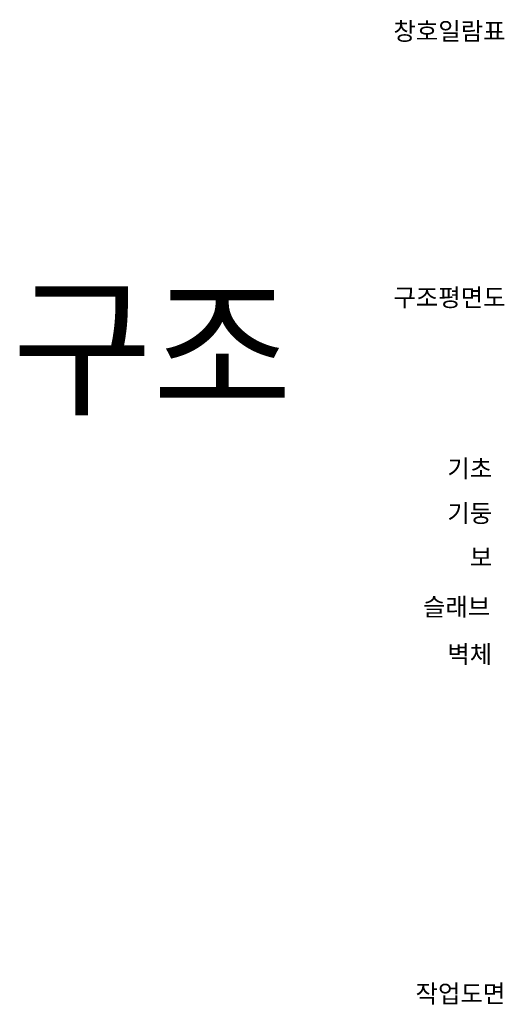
# Model space of a CAD drawing. Header units: millimetres. Extents: x 3445018 to 4174071, y -6064565 to -5122887.
# Tile 1 of 192: x 3445018 to 3661988, y -6025846 to -5585094. Entities that reach past the tile are written whole.
import ezdxf
from ezdxf.enums import TextEntityAlignment as Align

# ---------------------------------------------------------------- set-up
doc = ezdxf.new("R2010")
doc.units = ezdxf.units.MM
doc.header["$MEASUREMENT"] = 0
doc.layers.add('T', color=3, linetype='CONTINUOUS')
doc.styles.add('돋움', font='txt')

msp = doc.modelspace()

# ---------------------------------------------------------------- texts
at = {"layer": 'T', "style": '돋움'}
for s, height, p in [('창호일람표', 8000, (3662533.768, -5596663.071)), ('구조', 50000, (3567118.86, -5771848.011)), ('구조평면도', 8000, (3662533.768, -5715851.76)), ('작업도면', 8000, (3662419.066, -6027493.558))]:
    msp.add_text(s, height=height, dxfattribs=at).set_placement(p, align=Align.BOTTOM_RIGHT)
for s, p in [('기초', (3656560.205, -5790043.666)), ('기둥', (3656560.205, -5810057.873)), ('보', (3656560.205, -5829707.519)), ('슬래브', (3655688.356, -5851949.898)), ('벽체', (3656560.205, -5873162.875))]:
    msp.add_text(s, height=8000, dxfattribs=at).set_placement(p, align=Align.RIGHT)

doc.saveas('drawing.dxf')
